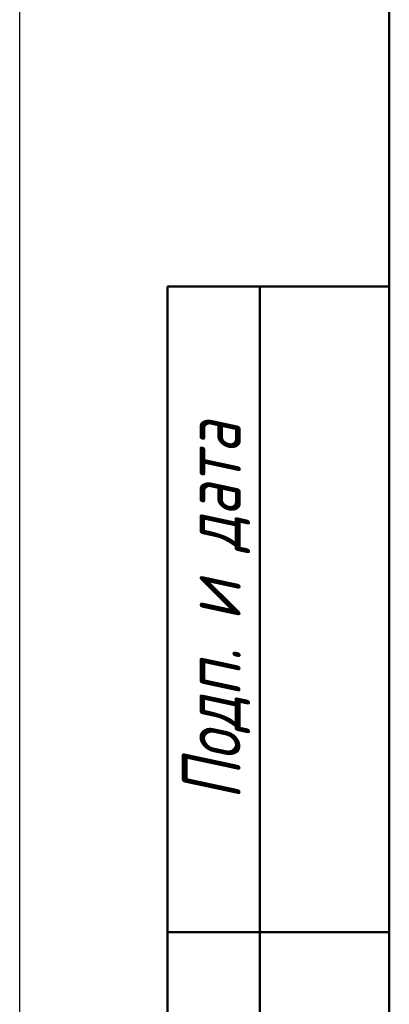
# Model space of a CAD drawing. Header units: millimetres. Extents: x -282 to 914, y -69 to 356.
# Tile 4 of 49: x 0 to 20, y 111 to 164. Entities that reach past the tile are written whole.
import ezdxf
from ezdxf.enums import TextEntityAlignment as Align

# ---------------------------------------------------------------- set-up
doc = ezdxf.new("R2010")
doc.units = ezdxf.units.MM
for name, color, linetype, lineweight in [('Кромка (ГОСТ)', 7, 'Continuous', 50), ('Обозначение (ГОСТ)', 7, 'Continuous', 25), ('Эскизная геометрия (ГОСТ)', 7, 'Continuous', 50)]:
    doc.layers.add(name, color=color, linetype=linetype, lineweight=lineweight)
doc.styles.get("Standard").update_dxf_attribs({"font": 'GOST Common Italic.ttf'})
doc.styles.add('Альтернативный текст (ГОСТ)', font='txt', dxfattribs={"width": 0.8})

# ---------------------------------------------------------------- blocks, each defined once
blk = doc.blocks.new('ГОСТ - Доп. графы 1')
at = {"layer": 'Эскизная геометрия (ГОСТ)'}
for p, q in [((-12, 0), (-12, 145)), ((-12, 145), (0, 145)), ((-7, 145), (-7, 0)), ((-12, 110), (-7, 110)), ((-7, 110), (0, 110))]:
    blk.add_line(p, q, dxfattribs=at)
at = {"layer": 'Обозначение (ГОСТ)', "insert": (-9.373, 127.414), "char_height": 3.17, "width": 34.76787, "attachment_point": 5, "rotation": 90, "style": 'Альтернативный текст (ГОСТ)'}
blk.add_mtext('\\fGOST Common|b0|i1;\\H3.1700;Подп. и дата', dxfattribs=at)
at = {"layer": 'Обозначение (ГОСТ)', "lineweight": 30, "width": 0.8, "flags": 17}
for tag, p in [('Подп._и_дата_2', (-3.532, 127.511)), ('Инв._номер_дубликата', (-3.406, 97.466)), ('Взамен_инв._номера', (-3.46, 72.529)), ('Подп._и_дата_1', (-3.422, 42.352)), ('ИНВЕНТАРНЫЙ_НОМЕР', (-3.329, 12.683))]:
    blk.add_attdef(tag, text='', height=3.17, rotation=90, dxfattribs=at).set_placement(p, align=Align.MIDDLE_CENTER)
blk = doc.blocks.new('Рамки ГОСТ_ граница 297x210')
at = {"layer": 'Кромка (ГОСТ)', "lineweight": 25}
blk.add_line((0, 0), (0, 297), dxfattribs=at)
at = {"layer": 'Кромка (ГОСТ)'}
blk.add_line((20, 292), (20, 5), dxfattribs=at)

msp = doc.modelspace()

# ---------------------------------------------------------------- block references
for name, p in [('Рамки ГОСТ_ граница 297x210', (0, 0)), ('ГОСТ - Доп. графы 1', (20, 5))]:
    msp.add_blockref(name, p)

doc.saveas('drawing.dxf')
